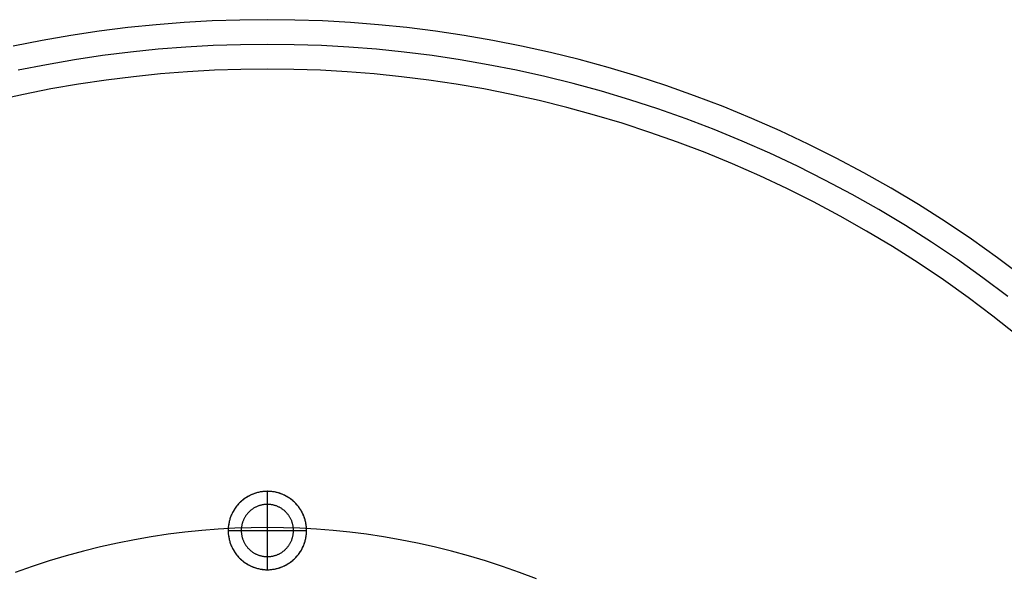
# Model space of a CAD drawing. Header units: millimetres. Extents: x -1787 to -1231, y 671 to 1227.
# Tile 7 of 8: x -1565 to -1344, y 1102 to 1227. Entities that reach past the tile are written whole.
import ezdxf

# ---------------------------------------------------------------- set-up
doc = ezdxf.new("R2010")
doc.units = ezdxf.units.MM
doc.layers.add('EXTRUSIÓN', color=7, linetype='Continuous')

msp = doc.modelspace()

# ---------------------------------------------------------------- linework, layer by layer
at = {"layer": 'EXTRUSIÓN'}
for points in [[(-1339.53, 1168.97), (-1345.25, 1173.26), (-1351.07, 1177.39), (-1356.99, 1181.37), (-1362.98, 1185.18), (-1369.06, 1188.83), (-1375.2, 1192.31), (-1381.41, 1195.62), (-1387.68, 1198.76), (-1393.99, 1201.73), (-1400.35, 1204.52), (-1406.75, 1207.15), (-1413.17, 1209.6), (-1419.62, 1211.88), (-1426.09, 1213.99), (-1432.57, 1215.93), (-1439.05, 1217.7), (-1445.53, 1219.3), (-1452, 1220.74), (-1458.46, 1222.01), (-1464.9, 1223.13), (-1471.31, 1224.08), (-1477.7, 1224.88), (-1484.05, 1225.53), (-1490.36, 1226.03), (-1496.63, 1226.38), (-1502.84, 1226.58), (-1509.01, 1226.65), (-1515.18, 1226.58), (-1521.4, 1226.38), (-1527.66, 1226.03), (-1533.97, 1225.53), (-1540.32, 1224.88), (-1546.71, 1224.08), (-1553.12, 1223.13), (-1559.56, 1222.01), (-1566.02, 1220.74)], [(-1342.91, 1164.57), (-1348.52, 1168.78), (-1354.22, 1172.83), (-1360.02, 1176.73), (-1365.9, 1180.46), (-1371.85, 1184.04), (-1377.87, 1187.45), (-1383.96, 1190.69), (-1390.1, 1193.77), (-1396.29, 1196.68), (-1402.52, 1199.42), (-1408.79, 1201.99), (-1415.09, 1204.4), (-1421.41, 1206.63), (-1427.74, 1208.7), (-1434.09, 1210.6), (-1440.44, 1212.33), (-1446.79, 1213.91), (-1453.14, 1215.31), (-1459.47, 1216.56), (-1465.78, 1217.66), (-1472.06, 1218.59), (-1478.32, 1219.37), (-1484.55, 1220.01), (-1490.73, 1220.5), (-1496.87, 1220.84), (-1502.97, 1221.04), (-1509.01, 1221.11), (-1515.05, 1221.04), (-1521.15, 1220.84), (-1527.29, 1220.5), (-1533.48, 1220.01), (-1539.7, 1219.37), (-1545.96, 1218.59), (-1552.24, 1217.66), (-1558.55, 1216.56), (-1564.88, 1215.31)], [(-1340.89, 1155.91), (-1346.29, 1160.18), (-1351.79, 1164.3), (-1357.38, 1168.27), (-1363.05, 1172.09), (-1368.81, 1175.75), (-1374.64, 1179.25), (-1380.54, 1182.59), (-1386.5, 1185.77), (-1392.52, 1188.78), (-1398.58, 1191.63), (-1404.69, 1194.32), (-1410.83, 1196.84), (-1417, 1199.19), (-1423.19, 1201.38), (-1429.4, 1203.41), (-1435.62, 1205.27), (-1441.84, 1206.97), (-1448.06, 1208.51), (-1454.27, 1209.89), (-1460.48, 1211.11), (-1466.66, 1212.18), (-1472.82, 1213.1), (-1478.95, 1213.87), (-1485.04, 1214.49), (-1491.1, 1214.96), (-1497.12, 1215.3), (-1503.09, 1215.5), (-1509.01, 1215.57), (-1514.93, 1215.5), (-1520.9, 1215.3), (-1526.92, 1214.96), (-1532.98, 1214.49), (-1539.07, 1213.87), (-1545.2, 1213.1), (-1551.36, 1212.18), (-1557.55, 1211.11), (-1563.75, 1209.89), (-1569.96, 1208.51)], [(-1509.01, 1103.28), (-1509.01, 1120.86)], [(-1509.01, 1103.28), (-1509.01, 1120.86)], [(-1509.01, 1106.21), (-1509.01, 1117.93)], [(-1509.01, 1106.21), (-1509.01, 1117.93)], [(-1448.68, 1101.24), (-1452.47, 1102.68), (-1456.27, 1104.03), (-1460.09, 1105.27), (-1463.91, 1106.42), (-1467.73, 1107.46), (-1471.56, 1108.41), (-1475.37, 1109.26), (-1479.19, 1110.01), (-1482.98, 1110.66), (-1486.77, 1111.23), (-1490.54, 1111.7), (-1494.28, 1112.08), (-1498.01, 1112.37), (-1501.7, 1112.58), (-1505.37, 1112.7), (-1509.01, 1112.74), (-1512.65, 1112.7), (-1516.32, 1112.58), (-1520.02, 1112.37), (-1523.74, 1112.08), (-1527.49, 1111.7), (-1531.25, 1111.23), (-1535.04, 1110.66), (-1538.84, 1110.01), (-1542.65, 1109.26), (-1546.46, 1108.41), (-1550.29, 1107.46), (-1554.11, 1106.42), (-1557.93, 1105.27), (-1561.75, 1104.03), (-1565.55, 1102.68)], [(-1517.8, 1112.07), (-1500.22, 1112.07)], [(-1517.8, 1112.07), (-1500.22, 1112.07)], [(-1514.87, 1112.07), (-1503.15, 1112.07)], [(-1514.87, 1112.07), (-1503.15, 1112.07)]]:
    msp.add_lwpolyline(points, dxfattribs=at)
at = {"layer": 'EXTRUSIÓN', "extrusion": (1, 0, 0)}
for points in [[(1226.65, -1245.53), (998.84, -695.53)], [(1226.65, -1245.53), (1215.57, -1250.12)], [(1215.57, -1250.12), (987.75, -700.12)], [(1120.86, -157.1), (1120.86, -151.24)], [(1117.93, -168.82), (1117.93, -157.1)], [(1112.07, -157.1), (1112.07, -151.24)], [(1112.07, -168.82), (1112.07, -157.1)], [(1112.07, -168.82), (1112.07, -157.1)], [(1112.07, -157.1), (1112.07, -151.24)], [(1106.21, -168.82), (1106.21, -157.1)], [(1103.28, -157.1), (1103.28, -151.24)]]:
    msp.add_lwpolyline(points, dxfattribs=at)
at = {"layer": 'EXTRUSIÓN'}
for points in [[(-1500.22, 1112.07), (-1500.22, 1112.26), (-1500.23, 1112.46), (-1500.24, 1112.66), (-1500.26, 1112.86), (-1500.28, 1113.06), (-1500.3, 1113.26), (-1500.33, 1113.46), (-1500.37, 1113.67), (-1500.41, 1113.87), (-1500.45, 1114.07), (-1500.5, 1114.28), (-1500.56, 1114.48), (-1500.62, 1114.69), (-1500.69, 1114.89), (-1500.76, 1115.1), (-1500.84, 1115.3), (-1500.92, 1115.5), (-1501.01, 1115.7), (-1501.1, 1115.9), (-1501.2, 1116.1), (-1501.31, 1116.3), (-1501.42, 1116.49), (-1501.53, 1116.69), (-1501.65, 1116.88), (-1501.78, 1117.06), (-1501.91, 1117.25), (-1502.05, 1117.43), (-1502.19, 1117.61), (-1502.33, 1117.78), (-1502.48, 1117.95), (-1502.64, 1118.12), (-1502.79, 1118.28), (-1502.96, 1118.44), (-1503.12, 1118.59), (-1503.3, 1118.74), (-1503.47, 1118.89), (-1503.65, 1119.03), (-1503.83, 1119.17), (-1504.01, 1119.3), (-1504.2, 1119.42), (-1504.39, 1119.54), (-1504.58, 1119.66), (-1504.78, 1119.77), (-1504.97, 1119.87), (-1505.17, 1119.97), (-1505.37, 1120.07), (-1505.57, 1120.16), (-1505.77, 1120.24), (-1505.98, 1120.32), (-1506.18, 1120.39), (-1506.39, 1120.46), (-1506.59, 1120.52), (-1506.8, 1120.57), (-1507, 1120.62), (-1507.21, 1120.67), (-1507.41, 1120.71), (-1507.61, 1120.74), (-1507.82, 1120.77), (-1508.02, 1120.8), (-1508.22, 1120.82), (-1508.42, 1120.84), (-1508.62, 1120.85), (-1508.82, 1120.85), (-1509.01, 1120.86), (-1509.21, 1120.85), (-1509.4, 1120.85), (-1509.6, 1120.84), (-1509.8, 1120.82), (-1510, 1120.8), (-1510.2, 1120.77), (-1510.41, 1120.74), (-1510.61, 1120.71), (-1510.81, 1120.67), (-1511.02, 1120.62), (-1511.22, 1120.57), (-1511.43, 1120.52), (-1511.63, 1120.46), (-1511.84, 1120.39), (-1512.04, 1120.32), (-1512.25, 1120.24), (-1512.45, 1120.16), (-1512.65, 1120.07), (-1512.85, 1119.97), (-1513.05, 1119.87), (-1513.24, 1119.77), (-1513.44, 1119.66), (-1513.63, 1119.54), (-1513.82, 1119.42), (-1514.01, 1119.3), (-1514.19, 1119.17), (-1514.37, 1119.03), (-1514.55, 1118.89), (-1514.73, 1118.74), (-1514.9, 1118.59), (-1515.06, 1118.44), (-1515.23, 1118.28), (-1515.39, 1118.12), (-1515.54, 1117.95), (-1515.69, 1117.78), (-1515.83, 1117.61), (-1515.98, 1117.43), (-1516.11, 1117.25), (-1516.24, 1117.06), (-1516.37, 1116.88), (-1516.49, 1116.69), (-1516.6, 1116.49), (-1516.71, 1116.3), (-1516.82, 1116.1), (-1516.92, 1115.9), (-1517.01, 1115.7), (-1517.1, 1115.5), (-1517.18, 1115.3), (-1517.26, 1115.1), (-1517.33, 1114.89), (-1517.4, 1114.69), (-1517.46, 1114.48), (-1517.52, 1114.28), (-1517.57, 1114.07), (-1517.61, 1113.87), (-1517.65, 1113.67), (-1517.69, 1113.46), (-1517.72, 1113.26), (-1517.74, 1113.06), (-1517.77, 1112.86), (-1517.78, 1112.66), (-1517.79, 1112.46), (-1517.8, 1112.26), (-1517.8, 1112.07), (-1517.8, 1111.87), (-1517.79, 1111.67), (-1517.78, 1111.48), (-1517.77, 1111.28), (-1517.74, 1111.07), (-1517.72, 1110.87), (-1517.69, 1110.67), (-1517.65, 1110.47), (-1517.61, 1110.26), (-1517.57, 1110.06), (-1517.52, 1109.85), (-1517.46, 1109.65), (-1517.4, 1109.44), (-1517.33, 1109.24), (-1517.26, 1109.03), (-1517.18, 1108.83), (-1517.1, 1108.63), (-1517.01, 1108.43), (-1516.92, 1108.23), (-1516.82, 1108.03), (-1516.71, 1107.83), (-1516.6, 1107.64), (-1516.49, 1107.45), (-1516.37, 1107.26), (-1516.24, 1107.07), (-1516.11, 1106.88), (-1515.98, 1106.7), (-1515.83, 1106.53), (-1515.69, 1106.35), (-1515.54, 1106.18), (-1515.39, 1106.01), (-1515.23, 1105.85), (-1515.06, 1105.69), (-1514.9, 1105.54), (-1514.73, 1105.39), (-1514.55, 1105.24), (-1514.37, 1105.1), (-1514.19, 1104.96), (-1514.01, 1104.83), (-1513.82, 1104.71), (-1513.63, 1104.59), (-1513.44, 1104.47), (-1513.24, 1104.36), (-1513.05, 1104.26), (-1512.85, 1104.16), (-1512.65, 1104.06), (-1512.45, 1103.98), (-1512.25, 1103.89), (-1512.04, 1103.81), (-1511.84, 1103.74), (-1511.63, 1103.68), (-1511.43, 1103.61), (-1511.22, 1103.56), (-1511.02, 1103.51), (-1510.81, 1103.46), (-1510.61, 1103.42), (-1510.41, 1103.39), (-1510.2, 1103.36), (-1510, 1103.33), (-1509.8, 1103.31), (-1509.6, 1103.3), (-1509.4, 1103.28), (-1509.21, 1103.28), (-1509.01, 1103.28), (-1508.82, 1103.28), (-1508.62, 1103.28), (-1508.42, 1103.3), (-1508.22, 1103.31), (-1508.02, 1103.33), (-1507.82, 1103.36), (-1507.61, 1103.39), (-1507.41, 1103.42), (-1507.21, 1103.46), (-1507, 1103.51), (-1506.8, 1103.56), (-1506.59, 1103.61), (-1506.39, 1103.68), (-1506.18, 1103.74), (-1505.98, 1103.81), (-1505.77, 1103.89), (-1505.57, 1103.98), (-1505.37, 1104.06), (-1505.17, 1104.16), (-1504.97, 1104.26), (-1504.78, 1104.36), (-1504.58, 1104.47), (-1504.39, 1104.59), (-1504.2, 1104.71), (-1504.01, 1104.83), (-1503.83, 1104.96), (-1503.65, 1105.1), (-1503.47, 1105.24), (-1503.3, 1105.39), (-1503.12, 1105.54), (-1502.96, 1105.69), (-1502.79, 1105.85), (-1502.64, 1106.01), (-1502.48, 1106.18), (-1502.33, 1106.35), (-1502.19, 1106.53), (-1502.05, 1106.7), (-1501.91, 1106.88), (-1501.78, 1107.07), (-1501.65, 1107.26), (-1501.53, 1107.45), (-1501.42, 1107.64), (-1501.31, 1107.83), (-1501.2, 1108.03), (-1501.1, 1108.23), (-1501.01, 1108.43), (-1500.92, 1108.63), (-1500.84, 1108.83), (-1500.76, 1109.03), (-1500.69, 1109.24), (-1500.62, 1109.44), (-1500.56, 1109.65), (-1500.5, 1109.85), (-1500.45, 1110.06), (-1500.41, 1110.26), (-1500.37, 1110.47), (-1500.33, 1110.67), (-1500.3, 1110.87), (-1500.28, 1111.07), (-1500.26, 1111.28), (-1500.24, 1111.48), (-1500.23, 1111.67), (-1500.22, 1111.87)], [(-1500.22, 1112.07), (-1500.22, 1112.26), (-1500.23, 1112.46), (-1500.24, 1112.66), (-1500.26, 1112.86), (-1500.28, 1113.06), (-1500.3, 1113.26), (-1500.33, 1113.46), (-1500.37, 1113.67), (-1500.41, 1113.87), (-1500.45, 1114.07), (-1500.5, 1114.28), (-1500.56, 1114.48), (-1500.62, 1114.69), (-1500.69, 1114.89), (-1500.76, 1115.1), (-1500.84, 1115.3), (-1500.92, 1115.5), (-1501.01, 1115.7), (-1501.1, 1115.9), (-1501.2, 1116.1), (-1501.31, 1116.3), (-1501.42, 1116.49), (-1501.53, 1116.69), (-1501.65, 1116.88), (-1501.78, 1117.06), (-1501.91, 1117.25), (-1502.05, 1117.43), (-1502.19, 1117.61), (-1502.33, 1117.78), (-1502.48, 1117.95), (-1502.64, 1118.12), (-1502.79, 1118.28), (-1502.96, 1118.44), (-1503.12, 1118.59), (-1503.3, 1118.74), (-1503.47, 1118.89), (-1503.65, 1119.03), (-1503.83, 1119.17), (-1504.01, 1119.3), (-1504.2, 1119.42), (-1504.39, 1119.54), (-1504.58, 1119.66), (-1504.78, 1119.77), (-1504.97, 1119.87), (-1505.17, 1119.97), (-1505.37, 1120.07), (-1505.57, 1120.16), (-1505.77, 1120.24), (-1505.98, 1120.32), (-1506.18, 1120.39), (-1506.39, 1120.46), (-1506.59, 1120.52), (-1506.8, 1120.57), (-1507, 1120.62), (-1507.21, 1120.67), (-1507.41, 1120.71), (-1507.61, 1120.74), (-1507.82, 1120.77), (-1508.02, 1120.8), (-1508.22, 1120.82), (-1508.42, 1120.84), (-1508.62, 1120.85), (-1508.82, 1120.85), (-1509.01, 1120.86), (-1509.21, 1120.85), (-1509.4, 1120.85), (-1509.6, 1120.84), (-1509.8, 1120.82), (-1510, 1120.8), (-1510.2, 1120.77), (-1510.41, 1120.74), (-1510.61, 1120.71), (-1510.81, 1120.67), (-1511.02, 1120.62), (-1511.22, 1120.57), (-1511.43, 1120.52), (-1511.63, 1120.46), (-1511.84, 1120.39), (-1512.04, 1120.32), (-1512.25, 1120.24), (-1512.45, 1120.16), (-1512.65, 1120.07), (-1512.85, 1119.97), (-1513.05, 1119.87), (-1513.24, 1119.77), (-1513.44, 1119.66), (-1513.63, 1119.54), (-1513.82, 1119.42), (-1514.01, 1119.3), (-1514.19, 1119.17), (-1514.37, 1119.03), (-1514.55, 1118.89), (-1514.73, 1118.74), (-1514.9, 1118.59), (-1515.06, 1118.44), (-1515.23, 1118.28), (-1515.39, 1118.12), (-1515.54, 1117.95), (-1515.69, 1117.78), (-1515.83, 1117.61), (-1515.98, 1117.43), (-1516.11, 1117.25), (-1516.24, 1117.06), (-1516.37, 1116.88), (-1516.49, 1116.69), (-1516.6, 1116.49), (-1516.71, 1116.3), (-1516.82, 1116.1), (-1516.92, 1115.9), (-1517.01, 1115.7), (-1517.1, 1115.5), (-1517.18, 1115.3), (-1517.26, 1115.1), (-1517.33, 1114.89), (-1517.4, 1114.69), (-1517.46, 1114.48), (-1517.52, 1114.28), (-1517.57, 1114.07), (-1517.61, 1113.87), (-1517.65, 1113.67), (-1517.69, 1113.46), (-1517.72, 1113.26), (-1517.74, 1113.06), (-1517.77, 1112.86), (-1517.78, 1112.66), (-1517.79, 1112.46), (-1517.8, 1112.26), (-1517.8, 1112.07), (-1517.8, 1111.87), (-1517.79, 1111.67), (-1517.78, 1111.48), (-1517.77, 1111.28), (-1517.74, 1111.07), (-1517.72, 1110.87), (-1517.69, 1110.67), (-1517.65, 1110.47), (-1517.61, 1110.26), (-1517.57, 1110.06), (-1517.52, 1109.85), (-1517.46, 1109.65), (-1517.4, 1109.44), (-1517.33, 1109.24), (-1517.26, 1109.03), (-1517.18, 1108.83), (-1517.1, 1108.63), (-1517.01, 1108.43), (-1516.92, 1108.23), (-1516.82, 1108.03), (-1516.71, 1107.83), (-1516.6, 1107.64), (-1516.49, 1107.45), (-1516.37, 1107.26), (-1516.24, 1107.07), (-1516.11, 1106.88), (-1515.98, 1106.7), (-1515.83, 1106.53), (-1515.69, 1106.35), (-1515.54, 1106.18), (-1515.39, 1106.01), (-1515.23, 1105.85), (-1515.06, 1105.69), (-1514.9, 1105.54), (-1514.73, 1105.39), (-1514.55, 1105.24), (-1514.37, 1105.1), (-1514.19, 1104.96), (-1514.01, 1104.83), (-1513.82, 1104.71), (-1513.63, 1104.59), (-1513.44, 1104.47), (-1513.24, 1104.36), (-1513.05, 1104.26), (-1512.85, 1104.16), (-1512.65, 1104.06), (-1512.45, 1103.98), (-1512.25, 1103.89), (-1512.04, 1103.81), (-1511.84, 1103.74), (-1511.63, 1103.68), (-1511.43, 1103.61), (-1511.22, 1103.56), (-1511.02, 1103.51), (-1510.81, 1103.46), (-1510.61, 1103.42), (-1510.41, 1103.39), (-1510.2, 1103.36), (-1510, 1103.33), (-1509.8, 1103.31), (-1509.6, 1103.3), (-1509.4, 1103.28), (-1509.21, 1103.28), (-1509.01, 1103.28), (-1508.82, 1103.28), (-1508.62, 1103.28), (-1508.42, 1103.3), (-1508.22, 1103.31), (-1508.02, 1103.33), (-1507.82, 1103.36), (-1507.61, 1103.39), (-1507.41, 1103.42), (-1507.21, 1103.46), (-1507, 1103.51), (-1506.8, 1103.56), (-1506.59, 1103.61), (-1506.39, 1103.68), (-1506.18, 1103.74), (-1505.98, 1103.81), (-1505.77, 1103.89), (-1505.57, 1103.98), (-1505.37, 1104.06), (-1505.17, 1104.16), (-1504.97, 1104.26), (-1504.78, 1104.36), (-1504.58, 1104.47), (-1504.39, 1104.59), (-1504.2, 1104.71), (-1504.01, 1104.83), (-1503.83, 1104.96), (-1503.65, 1105.1), (-1503.47, 1105.24), (-1503.3, 1105.39), (-1503.12, 1105.54), (-1502.96, 1105.69), (-1502.79, 1105.85), (-1502.64, 1106.01), (-1502.48, 1106.18), (-1502.33, 1106.35), (-1502.19, 1106.53), (-1502.05, 1106.7), (-1501.91, 1106.88), (-1501.78, 1107.07), (-1501.65, 1107.26), (-1501.53, 1107.45), (-1501.42, 1107.64), (-1501.31, 1107.83), (-1501.2, 1108.03), (-1501.1, 1108.23), (-1501.01, 1108.43), (-1500.92, 1108.63), (-1500.84, 1108.83), (-1500.76, 1109.03), (-1500.69, 1109.24), (-1500.62, 1109.44), (-1500.56, 1109.65), (-1500.5, 1109.85), (-1500.45, 1110.06), (-1500.41, 1110.26), (-1500.37, 1110.47), (-1500.33, 1110.67), (-1500.3, 1110.87), (-1500.28, 1111.07), (-1500.26, 1111.28), (-1500.24, 1111.48), (-1500.23, 1111.67), (-1500.22, 1111.87)], [(-1500.22, 1112.07), (-1500.22, 1112.26), (-1500.23, 1112.46), (-1500.24, 1112.66), (-1500.26, 1112.86), (-1500.28, 1113.06), (-1500.3, 1113.26), (-1500.33, 1113.46), (-1500.37, 1113.67), (-1500.41, 1113.87), (-1500.45, 1114.07), (-1500.5, 1114.28), (-1500.56, 1114.48), (-1500.62, 1114.69), (-1500.69, 1114.89), (-1500.76, 1115.1), (-1500.84, 1115.3), (-1500.92, 1115.5), (-1501.01, 1115.7), (-1501.1, 1115.9), (-1501.2, 1116.1), (-1501.31, 1116.3), (-1501.42, 1116.49), (-1501.53, 1116.69), (-1501.65, 1116.88), (-1501.78, 1117.06), (-1501.91, 1117.25), (-1502.05, 1117.43), (-1502.19, 1117.61), (-1502.33, 1117.78), (-1502.48, 1117.95), (-1502.64, 1118.12), (-1502.79, 1118.28), (-1502.96, 1118.44), (-1503.12, 1118.59), (-1503.3, 1118.74), (-1503.47, 1118.89), (-1503.65, 1119.03), (-1503.83, 1119.17), (-1504.01, 1119.3), (-1504.2, 1119.42), (-1504.39, 1119.54), (-1504.58, 1119.66), (-1504.78, 1119.77), (-1504.97, 1119.87), (-1505.17, 1119.97), (-1505.37, 1120.07), (-1505.57, 1120.16), (-1505.77, 1120.24), (-1505.98, 1120.32), (-1506.18, 1120.39), (-1506.39, 1120.46), (-1506.59, 1120.52), (-1506.8, 1120.57), (-1507, 1120.62), (-1507.21, 1120.67), (-1507.41, 1120.71), (-1507.61, 1120.74), (-1507.82, 1120.77), (-1508.02, 1120.8), (-1508.22, 1120.82), (-1508.42, 1120.84), (-1508.62, 1120.85), (-1508.82, 1120.85), (-1509.01, 1120.86), (-1509.21, 1120.85), (-1509.4, 1120.85), (-1509.6, 1120.84), (-1509.8, 1120.82), (-1510, 1120.8), (-1510.2, 1120.77), (-1510.41, 1120.74), (-1510.61, 1120.71), (-1510.81, 1120.67), (-1511.02, 1120.62), (-1511.22, 1120.57), (-1511.43, 1120.52), (-1511.63, 1120.46), (-1511.84, 1120.39), (-1512.04, 1120.32), (-1512.25, 1120.24), (-1512.45, 1120.16), (-1512.65, 1120.07), (-1512.85, 1119.97), (-1513.05, 1119.87), (-1513.24, 1119.77), (-1513.44, 1119.66), (-1513.63, 1119.54), (-1513.82, 1119.42), (-1514.01, 1119.3), (-1514.19, 1119.17), (-1514.37, 1119.03), (-1514.55, 1118.89), (-1514.73, 1118.74), (-1514.9, 1118.59), (-1515.06, 1118.44), (-1515.23, 1118.28), (-1515.39, 1118.12), (-1515.54, 1117.95), (-1515.69, 1117.78), (-1515.83, 1117.61), (-1515.98, 1117.43), (-1516.11, 1117.25), (-1516.24, 1117.06), (-1516.37, 1116.88), (-1516.49, 1116.69), (-1516.6, 1116.49), (-1516.71, 1116.3), (-1516.82, 1116.1), (-1516.92, 1115.9), (-1517.01, 1115.7), (-1517.1, 1115.5), (-1517.18, 1115.3), (-1517.26, 1115.1), (-1517.33, 1114.89), (-1517.4, 1114.69), (-1517.46, 1114.48), (-1517.52, 1114.28), (-1517.57, 1114.07), (-1517.61, 1113.87), (-1517.65, 1113.67), (-1517.69, 1113.46), (-1517.72, 1113.26), (-1517.74, 1113.06), (-1517.77, 1112.86), (-1517.78, 1112.66), (-1517.79, 1112.46), (-1517.8, 1112.26), (-1517.8, 1112.07), (-1517.8, 1111.87), (-1517.79, 1111.67), (-1517.78, 1111.48), (-1517.77, 1111.28), (-1517.74, 1111.07), (-1517.72, 1110.87), (-1517.69, 1110.67), (-1517.65, 1110.47), (-1517.61, 1110.26), (-1517.57, 1110.06), (-1517.52, 1109.85), (-1517.46, 1109.65), (-1517.4, 1109.44), (-1517.33, 1109.24), (-1517.26, 1109.03), (-1517.18, 1108.83), (-1517.1, 1108.63), (-1517.01, 1108.43), (-1516.92, 1108.23), (-1516.82, 1108.03), (-1516.71, 1107.83), (-1516.6, 1107.64), (-1516.49, 1107.45), (-1516.37, 1107.26), (-1516.24, 1107.07), (-1516.11, 1106.88), (-1515.98, 1106.7), (-1515.83, 1106.53), (-1515.69, 1106.35), (-1515.54, 1106.18), (-1515.39, 1106.01), (-1515.23, 1105.85), (-1515.06, 1105.69), (-1514.9, 1105.54), (-1514.73, 1105.39), (-1514.55, 1105.24), (-1514.37, 1105.1), (-1514.19, 1104.96), (-1514.01, 1104.83), (-1513.82, 1104.71), (-1513.63, 1104.59), (-1513.44, 1104.47), (-1513.24, 1104.36), (-1513.05, 1104.26), (-1512.85, 1104.16), (-1512.65, 1104.06), (-1512.45, 1103.98), (-1512.25, 1103.89), (-1512.04, 1103.81), (-1511.84, 1103.74), (-1511.63, 1103.68), (-1511.43, 1103.61), (-1511.22, 1103.56), (-1511.02, 1103.51), (-1510.81, 1103.46), (-1510.61, 1103.42), (-1510.41, 1103.39), (-1510.2, 1103.36), (-1510, 1103.33), (-1509.8, 1103.31), (-1509.6, 1103.3), (-1509.4, 1103.28), (-1509.21, 1103.28), (-1509.01, 1103.28), (-1508.82, 1103.28), (-1508.62, 1103.28), (-1508.42, 1103.3), (-1508.22, 1103.31), (-1508.02, 1103.33), (-1507.82, 1103.36), (-1507.61, 1103.39), (-1507.41, 1103.42), (-1507.21, 1103.46), (-1507, 1103.51), (-1506.8, 1103.56), (-1506.59, 1103.61), (-1506.39, 1103.68), (-1506.18, 1103.74), (-1505.98, 1103.81), (-1505.77, 1103.89), (-1505.57, 1103.98), (-1505.37, 1104.06), (-1505.17, 1104.16), (-1504.97, 1104.26), (-1504.78, 1104.36), (-1504.58, 1104.47), (-1504.39, 1104.59), (-1504.2, 1104.71), (-1504.01, 1104.83), (-1503.83, 1104.96), (-1503.65, 1105.1), (-1503.47, 1105.24), (-1503.3, 1105.39), (-1503.12, 1105.54), (-1502.96, 1105.69), (-1502.79, 1105.85), (-1502.64, 1106.01), (-1502.48, 1106.18), (-1502.33, 1106.35), (-1502.19, 1106.53), (-1502.05, 1106.7), (-1501.91, 1106.88), (-1501.78, 1107.07), (-1501.65, 1107.26), (-1501.53, 1107.45), (-1501.42, 1107.64), (-1501.31, 1107.83), (-1501.2, 1108.03), (-1501.1, 1108.23), (-1501.01, 1108.43), (-1500.92, 1108.63), (-1500.84, 1108.83), (-1500.76, 1109.03), (-1500.69, 1109.24), (-1500.62, 1109.44), (-1500.56, 1109.65), (-1500.5, 1109.85), (-1500.45, 1110.06), (-1500.41, 1110.26), (-1500.37, 1110.47), (-1500.33, 1110.67), (-1500.3, 1110.87), (-1500.28, 1111.07), (-1500.26, 1111.28), (-1500.24, 1111.48), (-1500.23, 1111.67), (-1500.22, 1111.87)], [(-1500.22, 1112.07), (-1500.23, 1112.37), (-1500.24, 1112.68), (-1500.27, 1112.98), (-1500.3, 1113.28), (-1500.35, 1113.58), (-1500.41, 1113.88), (-1500.48, 1114.18), (-1500.56, 1114.48), (-1500.65, 1114.77), (-1500.74, 1115.06), (-1500.85, 1115.34), (-1500.97, 1115.62), (-1501.1, 1115.9), (-1501.24, 1116.17), (-1501.39, 1116.44), (-1501.54, 1116.7), (-1501.71, 1116.96), (-1501.88, 1117.21), (-1502.06, 1117.45), (-1502.26, 1117.69), (-1502.45, 1117.92), (-1502.66, 1118.14), (-1502.88, 1118.36), (-1503.1, 1118.57), (-1503.33, 1118.77), (-1503.56, 1118.97), (-1503.81, 1119.15), (-1504.06, 1119.33), (-1504.31, 1119.49), (-1504.57, 1119.65), (-1504.84, 1119.8), (-1505.11, 1119.94), (-1505.38, 1120.07), (-1505.66, 1120.19), (-1505.95, 1120.31), (-1506.24, 1120.41), (-1506.53, 1120.5), (-1506.82, 1120.58), (-1507.12, 1120.65), (-1507.42, 1120.71), (-1507.72, 1120.76), (-1508.02, 1120.8), (-1508.32, 1120.83), (-1508.63, 1120.85), (-1508.93, 1120.86), (-1509.24, 1120.85), (-1509.54, 1120.84), (-1509.85, 1120.82), (-1510.15, 1120.78), (-1510.45, 1120.74), (-1510.75, 1120.68), (-1511.05, 1120.62), (-1511.35, 1120.54), (-1511.64, 1120.45), (-1511.93, 1120.36), (-1512.22, 1120.25), (-1512.5, 1120.13), (-1512.78, 1120.01), (-1513.05, 1119.87), (-1513.32, 1119.73), (-1513.58, 1119.57), (-1513.84, 1119.41), (-1514.09, 1119.24), (-1514.34, 1119.06), (-1514.58, 1118.87), (-1514.81, 1118.67), (-1515.03, 1118.47), (-1515.25, 1118.25), (-1515.46, 1118.03), (-1515.67, 1117.81), (-1515.86, 1117.57), (-1516.05, 1117.33), (-1516.23, 1117.08), (-1516.4, 1116.83), (-1516.56, 1116.57), (-1516.71, 1116.31), (-1516.85, 1116.04), (-1516.99, 1115.76), (-1517.11, 1115.48), (-1517.22, 1115.2), (-1517.33, 1114.91), (-1517.42, 1114.62), (-1517.5, 1114.33), (-1517.58, 1114.03), (-1517.64, 1113.73), (-1517.69, 1113.43), (-1517.74, 1113.13), (-1517.77, 1112.83), (-1517.79, 1112.52), (-1517.8, 1112.22), (-1517.8, 1111.91), (-1517.79, 1111.61), (-1517.77, 1111.3), (-1517.74, 1111), (-1517.69, 1110.7), (-1517.64, 1110.4), (-1517.58, 1110.1), (-1517.5, 1109.8), (-1517.42, 1109.51), (-1517.33, 1109.22), (-1517.22, 1108.93), (-1517.11, 1108.65), (-1516.99, 1108.37), (-1516.85, 1108.1), (-1516.71, 1107.83), (-1516.56, 1107.56), (-1516.4, 1107.3), (-1516.23, 1107.05), (-1516.05, 1106.8), (-1515.86, 1106.56), (-1515.67, 1106.32), (-1515.46, 1106.1), (-1515.25, 1105.88), (-1515.03, 1105.66), (-1514.81, 1105.46), (-1514.58, 1105.26), (-1514.34, 1105.07), (-1514.09, 1104.89), (-1513.84, 1104.72), (-1513.58, 1104.56), (-1513.32, 1104.4), (-1513.05, 1104.26), (-1512.78, 1104.12), (-1512.5, 1104), (-1512.22, 1103.88), (-1511.93, 1103.77), (-1511.64, 1103.68), (-1511.35, 1103.59), (-1511.05, 1103.52), (-1510.75, 1103.45), (-1510.45, 1103.39), (-1510.15, 1103.35), (-1509.85, 1103.32), (-1509.54, 1103.29), (-1509.24, 1103.28), (-1508.93, 1103.28), (-1508.63, 1103.28), (-1508.32, 1103.3), (-1508.02, 1103.33), (-1507.72, 1103.37), (-1507.42, 1103.42), (-1507.12, 1103.48), (-1506.82, 1103.55), (-1506.53, 1103.63), (-1506.24, 1103.72), (-1505.95, 1103.83), (-1505.66, 1103.94), (-1505.38, 1104.06), (-1505.11, 1104.19), (-1504.84, 1104.33), (-1504.57, 1104.48), (-1504.31, 1104.64), (-1504.06, 1104.8), (-1503.81, 1104.98), (-1503.56, 1105.17), (-1503.33, 1105.36), (-1503.1, 1105.56), (-1502.88, 1105.77), (-1502.66, 1105.99), (-1502.45, 1106.21), (-1502.26, 1106.44), (-1502.06, 1106.68), (-1501.88, 1106.92), (-1501.71, 1107.17), (-1501.54, 1107.43), (-1501.39, 1107.69), (-1501.24, 1107.96), (-1501.1, 1108.23), (-1500.97, 1108.51), (-1500.85, 1108.79), (-1500.74, 1109.08), (-1500.65, 1109.36), (-1500.56, 1109.66), (-1500.48, 1109.95), (-1500.41, 1110.25), (-1500.35, 1110.55), (-1500.3, 1110.85), (-1500.27, 1111.15), (-1500.24, 1111.46), (-1500.23, 1111.76)], [(-1503.15, 1112.07), (-1503.15, 1112.2), (-1503.16, 1112.33), (-1503.16, 1112.46), (-1503.17, 1112.59), (-1503.19, 1112.73), (-1503.2, 1112.86), (-1503.22, 1113), (-1503.25, 1113.13), (-1503.28, 1113.27), (-1503.31, 1113.4), (-1503.34, 1113.54), (-1503.38, 1113.68), (-1503.42, 1113.81), (-1503.46, 1113.95), (-1503.51, 1114.09), (-1503.56, 1114.22), (-1503.62, 1114.36), (-1503.68, 1114.49), (-1503.74, 1114.62), (-1503.81, 1114.76), (-1503.87, 1114.89), (-1503.95, 1115.02), (-1504.03, 1115.15), (-1504.11, 1115.27), (-1504.19, 1115.4), (-1504.28, 1115.52), (-1504.37, 1115.64), (-1504.46, 1115.76), (-1504.56, 1115.88), (-1504.66, 1115.99), (-1504.76, 1116.1), (-1504.87, 1116.21), (-1504.98, 1116.32), (-1505.09, 1116.42), (-1505.2, 1116.52), (-1505.32, 1116.62), (-1505.44, 1116.71), (-1505.56, 1116.8), (-1505.68, 1116.89), (-1505.8, 1116.97), (-1505.93, 1117.05), (-1506.06, 1117.13), (-1506.19, 1117.2), (-1506.32, 1117.27), (-1506.45, 1117.34), (-1506.58, 1117.4), (-1506.72, 1117.46), (-1506.85, 1117.51), (-1506.99, 1117.57), (-1507.13, 1117.61), (-1507.26, 1117.66), (-1507.4, 1117.7), (-1507.53, 1117.74), (-1507.67, 1117.77), (-1507.81, 1117.8), (-1507.94, 1117.83), (-1508.08, 1117.85), (-1508.22, 1117.87), (-1508.35, 1117.89), (-1508.48, 1117.9), (-1508.62, 1117.91), (-1508.75, 1117.92), (-1508.88, 1117.92), (-1509.01, 1117.93), (-1509.14, 1117.92), (-1509.27, 1117.92), (-1509.4, 1117.91), (-1509.54, 1117.9), (-1509.67, 1117.89), (-1509.81, 1117.87), (-1509.94, 1117.85), (-1510.08, 1117.83), (-1510.21, 1117.8), (-1510.35, 1117.77), (-1510.49, 1117.74), (-1510.62, 1117.7), (-1510.76, 1117.66), (-1510.9, 1117.61), (-1511.03, 1117.57), (-1511.17, 1117.51), (-1511.3, 1117.46), (-1511.44, 1117.4), (-1511.57, 1117.34), (-1511.7, 1117.27), (-1511.83, 1117.2), (-1511.96, 1117.13), (-1512.09, 1117.05), (-1512.22, 1116.97), (-1512.34, 1116.89), (-1512.46, 1116.8), (-1512.59, 1116.71), (-1512.7, 1116.62), (-1512.82, 1116.52), (-1512.93, 1116.42), (-1513.05, 1116.32), (-1513.15, 1116.21), (-1513.26, 1116.1), (-1513.36, 1115.99), (-1513.46, 1115.88), (-1513.56, 1115.76), (-1513.65, 1115.64), (-1513.74, 1115.52), (-1513.83, 1115.4), (-1513.92, 1115.27), (-1514, 1115.15), (-1514.07, 1115.02), (-1514.15, 1114.89), (-1514.22, 1114.76), (-1514.28, 1114.62), (-1514.34, 1114.49), (-1514.4, 1114.36), (-1514.46, 1114.22), (-1514.51, 1114.09), (-1514.56, 1113.95), (-1514.6, 1113.81), (-1514.64, 1113.68), (-1514.68, 1113.54), (-1514.72, 1113.4), (-1514.75, 1113.27), (-1514.77, 1113.13), (-1514.8, 1113), (-1514.82, 1112.86), (-1514.83, 1112.73), (-1514.85, 1112.59), (-1514.86, 1112.46), (-1514.86, 1112.33), (-1514.87, 1112.2), (-1514.87, 1112.07), (-1514.87, 1111.94), (-1514.86, 1111.8), (-1514.86, 1111.67), (-1514.85, 1111.54), (-1514.83, 1111.41), (-1514.82, 1111.27), (-1514.8, 1111.14), (-1514.77, 1111), (-1514.75, 1110.86), (-1514.72, 1110.73), (-1514.68, 1110.59), (-1514.64, 1110.45), (-1514.6, 1110.32), (-1514.56, 1110.18), (-1514.51, 1110.04), (-1514.46, 1109.91), (-1514.4, 1109.77), (-1514.34, 1109.64), (-1514.28, 1109.51), (-1514.22, 1109.37), (-1514.15, 1109.24), (-1514.07, 1109.11), (-1514, 1108.99), (-1513.92, 1108.86), (-1513.83, 1108.73), (-1513.74, 1108.61), (-1513.65, 1108.49), (-1513.56, 1108.37), (-1513.46, 1108.26), (-1513.36, 1108.14), (-1513.26, 1108.03), (-1513.15, 1107.92), (-1513.05, 1107.82), (-1512.93, 1107.71), (-1512.82, 1107.61), (-1512.7, 1107.52), (-1512.59, 1107.42), (-1512.46, 1107.33), (-1512.34, 1107.24), (-1512.22, 1107.16), (-1512.09, 1107.08), (-1511.96, 1107), (-1511.83, 1106.93), (-1511.7, 1106.86), (-1511.57, 1106.79), (-1511.44, 1106.73), (-1511.3, 1106.67), (-1511.17, 1106.62), (-1511.03, 1106.57), (-1510.9, 1106.52), (-1510.76, 1106.47), (-1510.62, 1106.43), (-1510.49, 1106.39), (-1510.35, 1106.36), (-1510.21, 1106.33), (-1510.08, 1106.3), (-1509.94, 1106.28), (-1509.81, 1106.26), (-1509.67, 1106.24), (-1509.54, 1106.23), (-1509.4, 1106.22), (-1509.27, 1106.21), (-1509.14, 1106.21), (-1509.01, 1106.21), (-1508.88, 1106.21), (-1508.75, 1106.21), (-1508.62, 1106.22), (-1508.48, 1106.23), (-1508.35, 1106.24), (-1508.22, 1106.26), (-1508.08, 1106.28), (-1507.94, 1106.3), (-1507.81, 1106.33), (-1507.67, 1106.36), (-1507.53, 1106.39), (-1507.4, 1106.43), (-1507.26, 1106.47), (-1507.13, 1106.52), (-1506.99, 1106.57), (-1506.85, 1106.62), (-1506.72, 1106.67), (-1506.58, 1106.73), (-1506.45, 1106.79), (-1506.32, 1106.86), (-1506.19, 1106.93), (-1506.06, 1107), (-1505.93, 1107.08), (-1505.8, 1107.16), (-1505.68, 1107.24), (-1505.56, 1107.33), (-1505.44, 1107.42), (-1505.32, 1107.52), (-1505.2, 1107.61), (-1505.09, 1107.71), (-1504.98, 1107.82), (-1504.87, 1107.92), (-1504.76, 1108.03), (-1504.66, 1108.14), (-1504.56, 1108.26), (-1504.46, 1108.37), (-1504.37, 1108.49), (-1504.28, 1108.61), (-1504.19, 1108.73), (-1504.11, 1108.86), (-1504.03, 1108.99), (-1503.95, 1109.11), (-1503.87, 1109.24), (-1503.81, 1109.37), (-1503.74, 1109.51), (-1503.68, 1109.64), (-1503.62, 1109.77), (-1503.56, 1109.91), (-1503.51, 1110.04), (-1503.46, 1110.18), (-1503.42, 1110.32), (-1503.38, 1110.45), (-1503.34, 1110.59), (-1503.31, 1110.73), (-1503.28, 1110.86), (-1503.25, 1111), (-1503.22, 1111.14), (-1503.2, 1111.27), (-1503.19, 1111.41), (-1503.17, 1111.54), (-1503.16, 1111.67), (-1503.16, 1111.8), (-1503.15, 1111.94)], [(-1503.15, 1112.07), (-1503.15, 1112.2), (-1503.16, 1112.33), (-1503.16, 1112.46), (-1503.17, 1112.59), (-1503.19, 1112.73), (-1503.2, 1112.86), (-1503.22, 1113), (-1503.25, 1113.13), (-1503.28, 1113.27), (-1503.31, 1113.4), (-1503.34, 1113.54), (-1503.38, 1113.68), (-1503.42, 1113.81), (-1503.46, 1113.95), (-1503.51, 1114.09), (-1503.56, 1114.22), (-1503.62, 1114.36), (-1503.68, 1114.49), (-1503.74, 1114.62), (-1503.81, 1114.76), (-1503.87, 1114.89), (-1503.95, 1115.02), (-1504.03, 1115.15), (-1504.11, 1115.27), (-1504.19, 1115.4), (-1504.28, 1115.52), (-1504.37, 1115.64), (-1504.46, 1115.76), (-1504.56, 1115.88), (-1504.66, 1115.99), (-1504.76, 1116.1), (-1504.87, 1116.21), (-1504.98, 1116.32), (-1505.09, 1116.42), (-1505.2, 1116.52), (-1505.32, 1116.62), (-1505.44, 1116.71), (-1505.56, 1116.8), (-1505.68, 1116.89), (-1505.8, 1116.97), (-1505.93, 1117.05), (-1506.06, 1117.13), (-1506.19, 1117.2), (-1506.32, 1117.27), (-1506.45, 1117.34), (-1506.58, 1117.4), (-1506.72, 1117.46), (-1506.85, 1117.51), (-1506.99, 1117.57), (-1507.13, 1117.61), (-1507.26, 1117.66), (-1507.4, 1117.7), (-1507.53, 1117.74), (-1507.67, 1117.77), (-1507.81, 1117.8), (-1507.94, 1117.83), (-1508.08, 1117.85), (-1508.22, 1117.87), (-1508.35, 1117.89), (-1508.48, 1117.9), (-1508.62, 1117.91), (-1508.75, 1117.92), (-1508.88, 1117.92), (-1509.01, 1117.93), (-1509.14, 1117.92), (-1509.27, 1117.92), (-1509.4, 1117.91), (-1509.54, 1117.9), (-1509.67, 1117.89), (-1509.81, 1117.87), (-1509.94, 1117.85), (-1510.08, 1117.83), (-1510.21, 1117.8), (-1510.35, 1117.77), (-1510.49, 1117.74), (-1510.62, 1117.7), (-1510.76, 1117.66), (-1510.9, 1117.61), (-1511.03, 1117.57), (-1511.17, 1117.51), (-1511.3, 1117.46), (-1511.44, 1117.4), (-1511.57, 1117.34), (-1511.7, 1117.27), (-1511.83, 1117.2), (-1511.96, 1117.13), (-1512.09, 1117.05), (-1512.22, 1116.97), (-1512.34, 1116.89), (-1512.46, 1116.8), (-1512.59, 1116.71), (-1512.7, 1116.62), (-1512.82, 1116.52), (-1512.93, 1116.42), (-1513.05, 1116.32), (-1513.15, 1116.21), (-1513.26, 1116.1), (-1513.36, 1115.99), (-1513.46, 1115.88), (-1513.56, 1115.76), (-1513.65, 1115.64), (-1513.74, 1115.52), (-1513.83, 1115.4), (-1513.92, 1115.27), (-1514, 1115.15), (-1514.07, 1115.02), (-1514.15, 1114.89), (-1514.22, 1114.76), (-1514.28, 1114.62), (-1514.34, 1114.49), (-1514.4, 1114.36), (-1514.46, 1114.22), (-1514.51, 1114.09), (-1514.56, 1113.95), (-1514.6, 1113.81), (-1514.64, 1113.68), (-1514.68, 1113.54), (-1514.72, 1113.4), (-1514.75, 1113.27), (-1514.77, 1113.13), (-1514.8, 1113), (-1514.82, 1112.86), (-1514.83, 1112.73), (-1514.85, 1112.59), (-1514.86, 1112.46), (-1514.86, 1112.33), (-1514.87, 1112.2), (-1514.87, 1112.07), (-1514.87, 1111.94), (-1514.86, 1111.8), (-1514.86, 1111.67), (-1514.85, 1111.54), (-1514.83, 1111.41), (-1514.82, 1111.27), (-1514.8, 1111.14), (-1514.77, 1111), (-1514.75, 1110.86), (-1514.72, 1110.73), (-1514.68, 1110.59), (-1514.64, 1110.45), (-1514.6, 1110.32), (-1514.56, 1110.18), (-1514.51, 1110.04), (-1514.46, 1109.91), (-1514.4, 1109.77), (-1514.34, 1109.64), (-1514.28, 1109.51), (-1514.22, 1109.37), (-1514.15, 1109.24), (-1514.07, 1109.11), (-1514, 1108.99), (-1513.92, 1108.86), (-1513.83, 1108.73), (-1513.74, 1108.61), (-1513.65, 1108.49), (-1513.56, 1108.37), (-1513.46, 1108.26), (-1513.36, 1108.14), (-1513.26, 1108.03), (-1513.15, 1107.92), (-1513.05, 1107.82), (-1512.93, 1107.71), (-1512.82, 1107.61), (-1512.7, 1107.52), (-1512.59, 1107.42), (-1512.46, 1107.33), (-1512.34, 1107.24), (-1512.22, 1107.16), (-1512.09, 1107.08), (-1511.96, 1107), (-1511.83, 1106.93), (-1511.7, 1106.86), (-1511.57, 1106.79), (-1511.44, 1106.73), (-1511.3, 1106.67), (-1511.17, 1106.62), (-1511.03, 1106.57), (-1510.9, 1106.52), (-1510.76, 1106.47), (-1510.62, 1106.43), (-1510.49, 1106.39), (-1510.35, 1106.36), (-1510.21, 1106.33), (-1510.08, 1106.3), (-1509.94, 1106.28), (-1509.81, 1106.26), (-1509.67, 1106.24), (-1509.54, 1106.23), (-1509.4, 1106.22), (-1509.27, 1106.21), (-1509.14, 1106.21), (-1509.01, 1106.21), (-1508.88, 1106.21), (-1508.75, 1106.21), (-1508.62, 1106.22), (-1508.48, 1106.23), (-1508.35, 1106.24), (-1508.22, 1106.26), (-1508.08, 1106.28), (-1507.94, 1106.3), (-1507.81, 1106.33), (-1507.67, 1106.36), (-1507.53, 1106.39), (-1507.4, 1106.43), (-1507.26, 1106.47), (-1507.13, 1106.52), (-1506.99, 1106.57), (-1506.85, 1106.62), (-1506.72, 1106.67), (-1506.58, 1106.73), (-1506.45, 1106.79), (-1506.32, 1106.86), (-1506.19, 1106.93), (-1506.06, 1107), (-1505.93, 1107.08), (-1505.8, 1107.16), (-1505.68, 1107.24), (-1505.56, 1107.33), (-1505.44, 1107.42), (-1505.32, 1107.52), (-1505.2, 1107.61), (-1505.09, 1107.71), (-1504.98, 1107.82), (-1504.87, 1107.92), (-1504.76, 1108.03), (-1504.66, 1108.14), (-1504.56, 1108.26), (-1504.46, 1108.37), (-1504.37, 1108.49), (-1504.28, 1108.61), (-1504.19, 1108.73), (-1504.11, 1108.86), (-1504.03, 1108.99), (-1503.95, 1109.11), (-1503.87, 1109.24), (-1503.81, 1109.37), (-1503.74, 1109.51), (-1503.68, 1109.64), (-1503.62, 1109.77), (-1503.56, 1109.91), (-1503.51, 1110.04), (-1503.46, 1110.18), (-1503.42, 1110.32), (-1503.38, 1110.45), (-1503.34, 1110.59), (-1503.31, 1110.73), (-1503.28, 1110.86), (-1503.25, 1111), (-1503.22, 1111.14), (-1503.2, 1111.27), (-1503.19, 1111.41), (-1503.17, 1111.54), (-1503.16, 1111.67), (-1503.16, 1111.8), (-1503.15, 1111.94)], [(-1503.15, 1112.07), (-1503.15, 1112.2), (-1503.16, 1112.33), (-1503.16, 1112.46), (-1503.17, 1112.59), (-1503.19, 1112.73), (-1503.2, 1112.86), (-1503.22, 1113), (-1503.25, 1113.13), (-1503.28, 1113.27), (-1503.31, 1113.4), (-1503.34, 1113.54), (-1503.38, 1113.68), (-1503.42, 1113.81), (-1503.46, 1113.95), (-1503.51, 1114.09), (-1503.56, 1114.22), (-1503.62, 1114.36), (-1503.68, 1114.49), (-1503.74, 1114.62), (-1503.81, 1114.76), (-1503.87, 1114.89), (-1503.95, 1115.02), (-1504.03, 1115.15), (-1504.11, 1115.27), (-1504.19, 1115.4), (-1504.28, 1115.52), (-1504.37, 1115.64), (-1504.46, 1115.76), (-1504.56, 1115.88), (-1504.66, 1115.99), (-1504.76, 1116.1), (-1504.87, 1116.21), (-1504.98, 1116.32), (-1505.09, 1116.42), (-1505.2, 1116.52), (-1505.32, 1116.62), (-1505.44, 1116.71), (-1505.56, 1116.8), (-1505.68, 1116.89), (-1505.8, 1116.97), (-1505.93, 1117.05), (-1506.06, 1117.13), (-1506.19, 1117.2), (-1506.32, 1117.27), (-1506.45, 1117.34), (-1506.58, 1117.4), (-1506.72, 1117.46), (-1506.85, 1117.51), (-1506.99, 1117.57), (-1507.13, 1117.61), (-1507.26, 1117.66), (-1507.4, 1117.7), (-1507.53, 1117.74), (-1507.67, 1117.77), (-1507.81, 1117.8), (-1507.94, 1117.83), (-1508.08, 1117.85), (-1508.22, 1117.87), (-1508.35, 1117.89), (-1508.48, 1117.9), (-1508.62, 1117.91), (-1508.75, 1117.92), (-1508.88, 1117.92), (-1509.01, 1117.93), (-1509.14, 1117.92), (-1509.27, 1117.92), (-1509.4, 1117.91), (-1509.54, 1117.9), (-1509.67, 1117.89), (-1509.81, 1117.87), (-1509.94, 1117.85), (-1510.08, 1117.83), (-1510.21, 1117.8), (-1510.35, 1117.77), (-1510.49, 1117.74), (-1510.62, 1117.7), (-1510.76, 1117.66), (-1510.9, 1117.61), (-1511.03, 1117.57), (-1511.17, 1117.51), (-1511.3, 1117.46), (-1511.44, 1117.4), (-1511.57, 1117.34), (-1511.7, 1117.27), (-1511.83, 1117.2), (-1511.96, 1117.13), (-1512.09, 1117.05), (-1512.22, 1116.97), (-1512.34, 1116.89), (-1512.46, 1116.8), (-1512.59, 1116.71), (-1512.7, 1116.62), (-1512.82, 1116.52), (-1512.93, 1116.42), (-1513.05, 1116.32), (-1513.15, 1116.21), (-1513.26, 1116.1), (-1513.36, 1115.99), (-1513.46, 1115.88), (-1513.56, 1115.76), (-1513.65, 1115.64), (-1513.74, 1115.52), (-1513.83, 1115.4), (-1513.92, 1115.27), (-1514, 1115.15), (-1514.07, 1115.02), (-1514.15, 1114.89), (-1514.22, 1114.76), (-1514.28, 1114.62), (-1514.34, 1114.49), (-1514.4, 1114.36), (-1514.46, 1114.22), (-1514.51, 1114.09), (-1514.56, 1113.95), (-1514.6, 1113.81), (-1514.64, 1113.68), (-1514.68, 1113.54), (-1514.72, 1113.4), (-1514.75, 1113.27), (-1514.77, 1113.13), (-1514.8, 1113), (-1514.82, 1112.86), (-1514.83, 1112.73), (-1514.85, 1112.59), (-1514.86, 1112.46), (-1514.86, 1112.33), (-1514.87, 1112.2), (-1514.87, 1112.07), (-1514.87, 1111.94), (-1514.86, 1111.8), (-1514.86, 1111.67), (-1514.85, 1111.54), (-1514.83, 1111.41), (-1514.82, 1111.27), (-1514.8, 1111.14), (-1514.77, 1111), (-1514.75, 1110.86), (-1514.72, 1110.73), (-1514.68, 1110.59), (-1514.64, 1110.45), (-1514.6, 1110.32), (-1514.56, 1110.18), (-1514.51, 1110.04), (-1514.46, 1109.91), (-1514.4, 1109.77), (-1514.34, 1109.64), (-1514.28, 1109.51), (-1514.22, 1109.37), (-1514.15, 1109.24), (-1514.07, 1109.11), (-1514, 1108.99), (-1513.92, 1108.86), (-1513.83, 1108.73), (-1513.74, 1108.61), (-1513.65, 1108.49), (-1513.56, 1108.37), (-1513.46, 1108.26), (-1513.36, 1108.14), (-1513.26, 1108.03), (-1513.15, 1107.92), (-1513.05, 1107.82), (-1512.93, 1107.71), (-1512.82, 1107.61), (-1512.7, 1107.52), (-1512.59, 1107.42), (-1512.46, 1107.33), (-1512.34, 1107.24), (-1512.22, 1107.16), (-1512.09, 1107.08), (-1511.96, 1107), (-1511.83, 1106.93), (-1511.7, 1106.86), (-1511.57, 1106.79), (-1511.44, 1106.73), (-1511.3, 1106.67), (-1511.17, 1106.62), (-1511.03, 1106.57), (-1510.9, 1106.52), (-1510.76, 1106.47), (-1510.62, 1106.43), (-1510.49, 1106.39), (-1510.35, 1106.36), (-1510.21, 1106.33), (-1510.08, 1106.3), (-1509.94, 1106.28), (-1509.81, 1106.26), (-1509.67, 1106.24), (-1509.54, 1106.23), (-1509.4, 1106.22), (-1509.27, 1106.21), (-1509.14, 1106.21), (-1509.01, 1106.21), (-1508.88, 1106.21), (-1508.75, 1106.21), (-1508.62, 1106.22), (-1508.48, 1106.23), (-1508.35, 1106.24), (-1508.22, 1106.26), (-1508.08, 1106.28), (-1507.94, 1106.3), (-1507.81, 1106.33), (-1507.67, 1106.36), (-1507.53, 1106.39), (-1507.4, 1106.43), (-1507.26, 1106.47), (-1507.13, 1106.52), (-1506.99, 1106.57), (-1506.85, 1106.62), (-1506.72, 1106.67), (-1506.58, 1106.73), (-1506.45, 1106.79), (-1506.32, 1106.86), (-1506.19, 1106.93), (-1506.06, 1107), (-1505.93, 1107.08), (-1505.8, 1107.16), (-1505.68, 1107.24), (-1505.56, 1107.33), (-1505.44, 1107.42), (-1505.32, 1107.52), (-1505.2, 1107.61), (-1505.09, 1107.71), (-1504.98, 1107.82), (-1504.87, 1107.92), (-1504.76, 1108.03), (-1504.66, 1108.14), (-1504.56, 1108.26), (-1504.46, 1108.37), (-1504.37, 1108.49), (-1504.28, 1108.61), (-1504.19, 1108.73), (-1504.11, 1108.86), (-1504.03, 1108.99), (-1503.95, 1109.11), (-1503.87, 1109.24), (-1503.81, 1109.37), (-1503.74, 1109.51), (-1503.68, 1109.64), (-1503.62, 1109.77), (-1503.56, 1109.91), (-1503.51, 1110.04), (-1503.46, 1110.18), (-1503.42, 1110.32), (-1503.38, 1110.45), (-1503.34, 1110.59), (-1503.31, 1110.73), (-1503.28, 1110.86), (-1503.25, 1111), (-1503.22, 1111.14), (-1503.2, 1111.27), (-1503.19, 1111.41), (-1503.17, 1111.54), (-1503.16, 1111.67), (-1503.16, 1111.8), (-1503.15, 1111.94)]]:
    msp.add_lwpolyline(points, close=True, dxfattribs=at)

doc.saveas('drawing.dxf')
